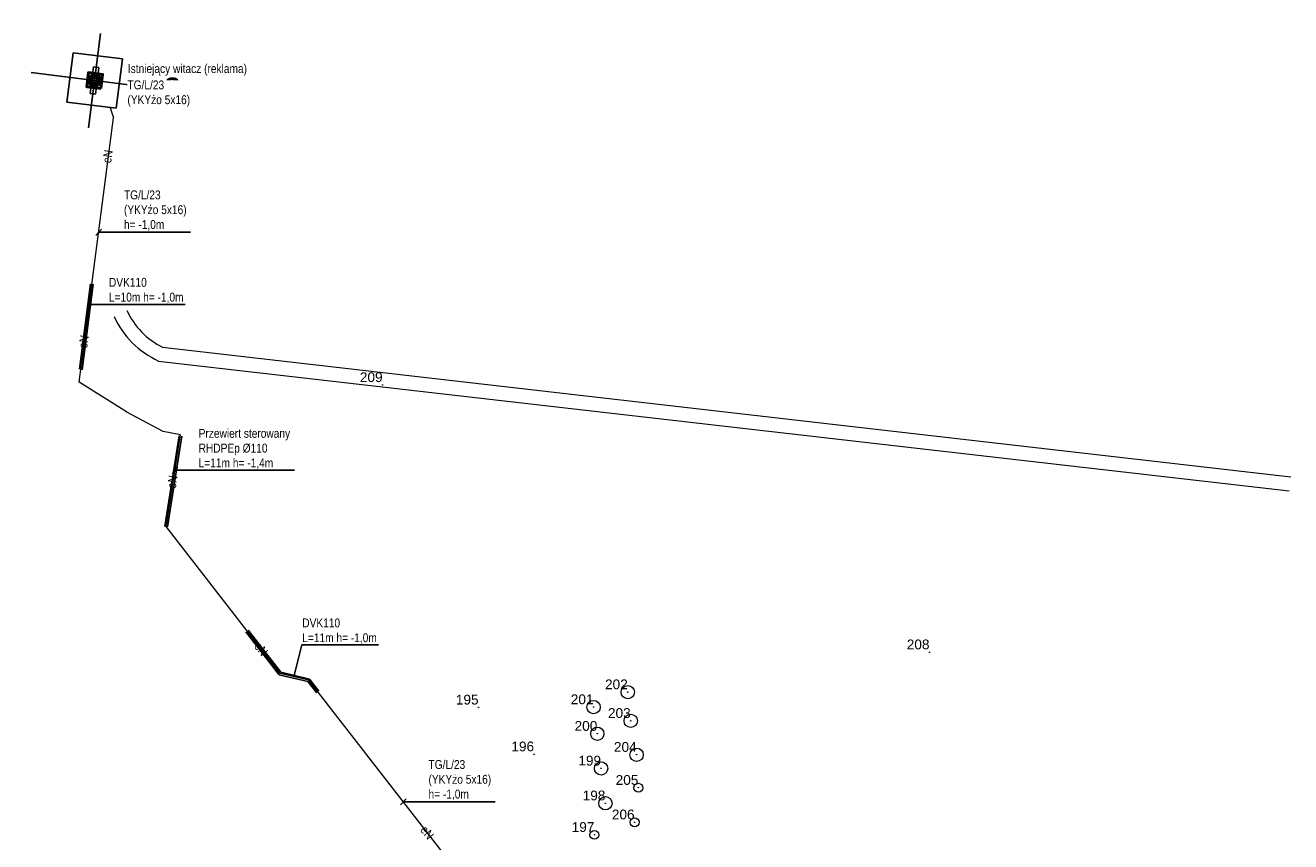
# Model space of a CAD drawing. Header units: millimetres. Extents: x 0 to 6566002, y 0 to 5716629.
# Tile 92 of 99: x 6564764 to 6564906, y 5715994 to 5716086. Entities that reach past the tile are written whole.
import ezdxf
from ezdxf.enums import TextEntityAlignment as Align

# ---------------------------------------------------------------- set-up
doc = ezdxf.new("R2010")
doc.units = ezdxf.units.MM
doc.linetypes.add('DASHED', pattern=[19.05, 12.7, -6.35])
for name, color, linetype, lineweight in [('_DOO-inwentaryzacja', 108, 'Continuous', 18), ('E-rys_sieci_nn_Amrest', 10, 'Continuous', 18), ('MBC_opisy_PZT', 255, 'Continuous', 13)]:
    doc.layers.add(name, color=color, linetype=linetype, lineweight=lineweight)
for name, color, linetype in [('alpi NOŚNIKI INFO', 7, 'Continuous'), ('E-przepusty', 200, 'Continuous'), ('E-txt_sieci_nn_Amrest', 151, 'Continuous')]:
    doc.layers.add(name, color=color, linetype=linetype)
doc.styles.add('MtXpl_Arial_Narrow', font='ARIALN.TTF')
doc.styles.get("Standard").update_dxf_attribs({"font": 'arial.ttf'})
doc.styles.add('wr-ruska-mdcp4-ac-nowa_mapa$1$Style-Arial', font='arial.ttf')

# ---------------------------------------------------------------- blocks, each defined once
blk = doc.blocks.new('iW')
at = {"ltscale": 0.05}
for p, q in [((0, -5.36), (0, 5.36)), ((-7.2, 0), (7.2, 0))]:
    blk.add_line(p, q, dxfattribs=at)
at = {"linetype": 'DASHED', "ltscale": 2}
blk.add_lwpolyline([(2.8, -2.8), (2.8, 2.8), (-2.8, 2.8), (-2.8, -2.8)], close=True, dxfattribs=at)
at = {"linetype": 'DASHED', "ltscale": 0.5}
blk.add_lwpolyline([(0.3, -1.5), (0.3, 1.5), (-0.3, 1.5), (-0.3, -1.5)], close=True, dxfattribs=at)
at = {"lineweight": 50}
blk.add_lwpolyline([(0.8, -0.8), (0.8, 0.8), (-0.8, 0.8), (-0.8, -0.8)], close=True, dxfattribs=at)
at = {"linetype": 'Continuous', "lineweight": 100, "ltscale": 5}
blk.add_circle((0, 0), 0.5, dxfattribs=at)
blk = doc.blocks.new('*U333')
for q in [(0, 0.05), (0, 0.05), (0, 0)]:
    blk.add_line((0, 0), q)
for radius in [0.5, 0.0239]:
    blk.add_circle((0, 0), radius)
blk = doc.blocks.new('*U334')
for q in [(0, 0.05), (0, 0.05), (0, 0)]:
    blk.add_line((0, 0), q)
for radius in [0.5, 0.0239]:
    blk.add_circle((0, 0), radius)
blk = doc.blocks.new('*U335')
for q in [(0, 0.05), (0, 0.05), (0, 0)]:
    blk.add_line((0, 0), q)
for radius in [0.75, 0.0239]:
    blk.add_circle((0, 0), radius)
blk = doc.blocks.new('*U336')
for q in [(0, 0.05), (0, 0.05), (0, 0)]:
    blk.add_line((0, 0), q)
for radius in [0.5, 0.0239]:
    blk.add_circle((0, 0), radius)
blk = doc.blocks.new('*U337')
for q in [(0, 0.05), (0, 0.05), (0, 0)]:
    blk.add_line((0, 0), q)
for radius in [0.75, 0.0239]:
    blk.add_circle((0, 0), radius)
blk = doc.blocks.new('*U318')
for q in [(0, 0.05), (0, 0.05), (0, 0)]:
    blk.add_line((0, 0), q)
for radius in [0.75, 0.0239]:
    blk.add_circle((0, 0), radius)
blk = doc.blocks.new('*U319')
for q in [(0, 0.05), (0, 0.05), (0, 0)]:
    blk.add_line((0, 0), q)
for radius in [0.75, 0.0239]:
    blk.add_circle((0, 0), radius)
blk = doc.blocks.new('*U320')
for q in [(0, 0.05), (0, 0.05), (0, 0)]:
    blk.add_line((0, 0), q)
for radius in [0.75, 0.0239]:
    blk.add_circle((0, 0), radius)
blk = doc.blocks.new('*U321')
for q in [(0, 0.05), (0, 0.05), (0, 0)]:
    blk.add_line((0, 0), q)
for radius in [0.75, 0.0239]:
    blk.add_circle((0, 0), radius)
blk = doc.blocks.new('*U322')
for q in [(0, 0.05), (0, 0.05), (0, 0)]:
    blk.add_line((0, 0), q)
for radius in [0.75, 0.0239]:
    blk.add_circle((0, 0), radius)
blk = doc.blocks.new('*U323')
for q in [(0, 0.05), (0, 0.05), (0, 0)]:
    blk.add_line((0, 0), q)
for radius in [0.0239, 0.005]:
    blk.add_circle((0, 0), radius)
blk = doc.blocks.new('*U324')
for q in [(0, 0.05), (0, 0.05), (0, 0)]:
    blk.add_line((0, 0), q)
for radius in [0.0239, 0.005]:
    blk.add_circle((0, 0), radius)
blk = doc.blocks.new('*U325')
for q in [(0, 0.05), (0, 0.05), (0, 0)]:
    blk.add_line((0, 0), q)
for radius in [0.0239, 0.005]:
    blk.add_circle((0, 0), radius)
blk = doc.blocks.new('*U369')
for q in [(0, 0.05), (0, 0.05), (0, 0)]:
    blk.add_line((0, 0), q)
for radius in [0.0239, 0.005]:
    blk.add_circle((0, 0), radius)

msp = doc.modelspace()

# ---------------------------------------------------------------- linework, layer by layer
at = {"layer": '_DOO-inwentaryzacja', "elevation": 181.456}
for points in [[(6564773.662, 5716052.765, 0.1774489), (6564778.676, 5716047.753), (6564906.135, 5716033.122)], [(6564775.113, 5716053.438, 0.1701286), (6564779.126, 5716049.312), (6564906.317, 5716034.712)]]:
    msp.add_lwpolyline(points, format="xyb", dxfattribs=at)
at = {"layer": 'E-przepusty'}
for p, q in [((6564769.779, 5716046.816), (6564771.025, 5716056.443)), ((6564770.077, 5716046.778), (6564771.322, 5716056.405)), ((6564779.395, 5716029.107), (6564781.003, 5716039.319)), ((6564779.691, 5716029.06), (6564781.3, 5716039.273)), ((6564792.298, 5716012.397), (6564788.539, 5716017.243)), ((6564792.47, 5716012.665), (6564788.776, 5716017.427)), ((6564795.528, 5716011.628), (6564792.298, 5716012.397)), ((6564795.7, 5716011.895), (6564792.47, 5716012.665)), ((6564796.524, 5716010.346), (6564795.528, 5716011.628)), ((6564796.761, 5716010.531), (6564795.7, 5716011.895))]:
    msp.add_line(p, q, dxfattribs=at)
at = {"layer": 'E-rys_sieci_nn_Amrest'}
for p, q in [((6564773.24, 5716076.29), (6564773.6, 5716075.179)), ((6564769.745, 5716045.382), (6564773.6, 5716075.179)), ((6564775.058, 5716042.012), (6564769.745, 5716045.382)), ((6564779.219, 5716039.826), (6564775.023, 5716042.033)), ((6564781.173, 5716039.429), (6564779.219, 5716039.826))]:
    msp.add_line(p, q, dxfattribs=at)
msp.add_lwpolyline([(6564851.714, 5715978.039), (6564850.461, 5715977.972), (6564846.405, 5715978.28), (6564829.079, 5715980.561), (6564827.166, 5715980.913), (6564824.082, 5715981.848), (6564820.111, 5715983.636), (6564816.427, 5715986.146), (6564812.638, 5715989.867), (6564795.614, 5716011.761), (6564792.384, 5716012.531), (6564779.543, 5716029.083), (6564781.173, 5716039.429)], dxfattribs=at)
at = {"layer": 'E-txt_sieci_nn_Amrest'}
for p, q in [((6564772.246, 5716062.619), (6564771.613, 5716061.911)), ((6564780.264, 5716035.053), (6564780.823, 5716035.822)), ((6564806.583, 5715998.416), (6564805.949, 5715997.708))]:
    msp.add_line(p, q, dxfattribs=at)

# ---------------------------------------------------------------- block references
at = {"layer": '_DOO-inwentaryzacja'}
ref = msp.add_blockref('*U325', (6564803.938, 5716045.052), dxfattribs=at)
ref.add_attrib('NR', '209', dxfattribs={"layer": '0', "height": 1.1, "style": 'wr-ruska-mdcp4-ac-nowa_mapa$1$Style-Arial'}).set_placement((6564803.938, 5716045.052), align=Align.BOTTOM_RIGHT)
ref = msp.add_blockref('*U369', (6564865.596, 5716014.929), dxfattribs=at)
ref.add_attrib('NR', '208', dxfattribs={"layer": '0', "height": 1.1, "style": 'wr-ruska-mdcp4-ac-nowa_mapa$1$Style-Arial'}).set_placement((6564865.596, 5716014.929), align=Align.BOTTOM_RIGHT)
ref = msp.add_blockref('*U322', (6564831.58, 5716010.429), dxfattribs=at)
ref.add_attrib('NR', '202', dxfattribs={"layer": '0', "height": 1.1, "style": 'wr-ruska-mdcp4-ac-nowa_mapa$1$Style-Arial'}).set_placement((6564831.58, 5716010.429), align=Align.BOTTOM_RIGHT)
ref = msp.add_blockref('*U323', (6564814.762, 5716008.704), dxfattribs=at)
ref.add_attrib('NR', '195', dxfattribs={"layer": '0', "height": 1.1, "style": 'wr-ruska-mdcp4-ac-nowa_mapa$1$Style-Arial'}).set_placement((6564814.762, 5716008.704), align=Align.BOTTOM_RIGHT)
ref = msp.add_blockref('*U321', (6564827.721, 5716008.74), dxfattribs=at)
ref.add_attrib('NR', '201', dxfattribs={"layer": '0', "height": 1.1, "style": 'wr-ruska-mdcp4-ac-nowa_mapa$1$Style-Arial'}).set_placement((6564827.721, 5716008.74), align=Align.BOTTOM_RIGHT)
ref = msp.add_blockref('*U320', (6564831.91, 5716007.191), dxfattribs=at)
ref.add_attrib('NR', '203', dxfattribs={"layer": '0', "height": 1.1, "style": 'wr-ruska-mdcp4-ac-nowa_mapa$1$Style-Arial'}).set_placement((6564831.91, 5716007.191), align=Align.BOTTOM_RIGHT)
ref = msp.add_blockref('*U319', (6564828.149, 5716005.74), dxfattribs=at)
ref.add_attrib('NR', '200', dxfattribs={"layer": '0', "height": 1.1, "style": 'wr-ruska-mdcp4-ac-nowa_mapa$1$Style-Arial'}).set_placement((6564828.149, 5716005.74), align=Align.BOTTOM_RIGHT)
ref = msp.add_blockref('*U324', (6564821.02, 5716003.428), dxfattribs=at)
ref.add_attrib('NR', '196', dxfattribs={"layer": '0', "height": 1.1, "style": 'wr-ruska-mdcp4-ac-nowa_mapa$1$Style-Arial'}).set_placement((6564821.02, 5716003.428), align=Align.BOTTOM_RIGHT)
ref = msp.add_blockref('*U318', (6564832.58, 5716003.37), dxfattribs=at)
ref.add_attrib('NR', '204', dxfattribs={"layer": '0', "height": 1.1, "style": 'wr-ruska-mdcp4-ac-nowa_mapa$1$Style-Arial'}).set_placement((6564832.58, 5716003.37), align=Align.BOTTOM_RIGHT)
ref = msp.add_blockref('*U337', (6564828.57, 5716001.831), dxfattribs=at)
ref.add_attrib('NR', '199', dxfattribs={"layer": '0', "height": 1.1, "style": 'wr-ruska-mdcp4-ac-nowa_mapa$1$Style-Arial'}).set_placement((6564828.57, 5716001.831), align=Align.BOTTOM_RIGHT)
ref = msp.add_blockref('*U336', (6564832.779, 5715999.649), dxfattribs=at)
ref.add_attrib('NR', '205', dxfattribs={"layer": '0', "height": 1.1, "style": 'wr-ruska-mdcp4-ac-nowa_mapa$1$Style-Arial'}).set_placement((6564832.779, 5715999.649), align=Align.BOTTOM_RIGHT)
ref = msp.add_blockref('*U335', (6564829.059, 5715997.9), dxfattribs=at)
ref.add_attrib('NR', '198', dxfattribs={"layer": '0', "height": 1.1, "style": 'wr-ruska-mdcp4-ac-nowa_mapa$1$Style-Arial'}).set_placement((6564829.059, 5715997.9), align=Align.BOTTOM_RIGHT)
ref = msp.add_blockref('*U334', (6564832.349, 5715995.759), dxfattribs=at)
ref.add_attrib('NR', '206', dxfattribs={"layer": '0', "height": 1.1, "style": 'wr-ruska-mdcp4-ac-nowa_mapa$1$Style-Arial'}).set_placement((6564832.349, 5715995.759), align=Align.BOTTOM_RIGHT)
ref = msp.add_blockref('*U333', (6564827.819, 5715994.342), dxfattribs=at)
ref.add_attrib('NR', '197', dxfattribs={"layer": '0', "height": 1.1, "style": 'wr-ruska-mdcp4-ac-nowa_mapa$1$Style-Arial'}).set_placement((6564827.819, 5715994.342), align=Align.BOTTOM_RIGHT)
at = {"layer": 'alpi NOŚNIKI INFO', "rotation": 352.8000881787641}
msp.add_blockref('iW', (6564771.472, 5716079.371), dxfattribs=at)

# ---------------------------------------------------------------- texts
at = {"layer": 'E-rys_sieci_nn_Amrest', "style": 'MtXpl_Arial_Narrow'}
for rotation, p in [(81.45578, (6564772.942, 5716070.81)), (81.45578, (6564770.239, 5716049.925)), (81.45578, (6564780.24, 5716034.125)), (309.19783, (6564790.244, 5716015.289)), (309.19783, (6564808.959, 5715994.598))]:
    msp.add_text('eN', height=1, rotation=rotation, dxfattribs=at).set_placement(p, align=Align.MIDDLE)
at = {"layer": 'E-txt_sieci_nn_Amrest', "insert": (6564774.779, 5716066.975), "char_height": 1, "width": 7.27154, "attachment_point": 1, "style": 'MtXpl_Arial_Narrow', "bg_fill": 3, "box_fill_scale": 1, "bg_fill_color": 256, "bg_fill_transparency": 0}
msp.add_mtext('TG/L/23 (YKYżo 5x16)\\Ph= -1,0m', dxfattribs=at)
at = {"layer": 'MBC_opisy_PZT', "insert": (6564779.256, 5716078.693), "char_height": 2, "attachment_point": 5}
msp.add_mtext_dynamic_manual_height_columns('\\pi-6,l8,t8;{\\fArial Black|b0|i0|c238|p34;3}', width=8.201, gutter_width=0.125, heights=[0], dxfattribs=at)

# ---------------------------------------------------------------- next in the draw order: linework, layer by layer
at = {"layer": 'E-txt_sieci_nn_Amrest'}
msp.add_line((6564771.929, 5716062.265), (6564782.292, 5716062.265), dxfattribs=at)

# ---------------------------------------------------------------- next in the draw order: texts
at = {"layer": 'E-txt_sieci_nn_Amrest', "char_height": 1, "attachment_point": 1, "style": 'MtXpl_Arial_Narrow', "bg_fill": 3, "box_fill_scale": 1, "bg_fill_color": 256, "bg_fill_transparency": 0}
for s, insert, width in [('Istniejący witacz (reklama)', (6564775.22, 5716081.215), 17.08729), ('DVK110\\PL=10m h= -1,0m', (6564773.09, 5716057.121), 8.42187), ('Przewiert sterowany\\PRHDPEp %%c110\\PL=11m h= -1,4m', (6564783.203, 5716040.102), 17.08729), ('DVK110\\PL=11m h= -1,0m', (6564794.884, 5716018.73), 8.42187), ('TG/L/23 (YKYżo 5x16)\\Ph= -1,0m', (6564809.115, 5716002.772), 7.27154)]:
    msp.add_mtext(s, dxfattribs=dict(at, insert=insert, width=width))

# ---------------------------------------------------------------- next in the draw order: linework, layer by layer
at = {"layer": 'E-txt_sieci_nn_Amrest'}
for p, q in [((6564771.029, 5716054.135), (6564781.682, 5716054.135)), ((6564780.544, 5716035.438), (6564794.009, 5716035.438)), ((6564794.842, 5716015.744), (6564793.982, 5716012.304)), ((6564794.842, 5716015.744), (6564803.476, 5716015.744)), ((6564806.266, 5715998.062), (6564816.629, 5715998.062))]:
    msp.add_line(p, q, dxfattribs=at)

# ---------------------------------------------------------------- next in the draw order: texts
at = {"layer": 'E-txt_sieci_nn_Amrest', "insert": (6564775.172, 5716079.378), "char_height": 1, "width": 7.27154, "attachment_point": 1, "style": 'MtXpl_Arial_Narrow', "bg_fill": 3, "box_fill_scale": 1, "bg_fill_color": 256, "bg_fill_transparency": 0}
msp.add_mtext('TG/L/23 (YKYżo 5x16)', dxfattribs=at)

doc.saveas('drawing.dxf')
